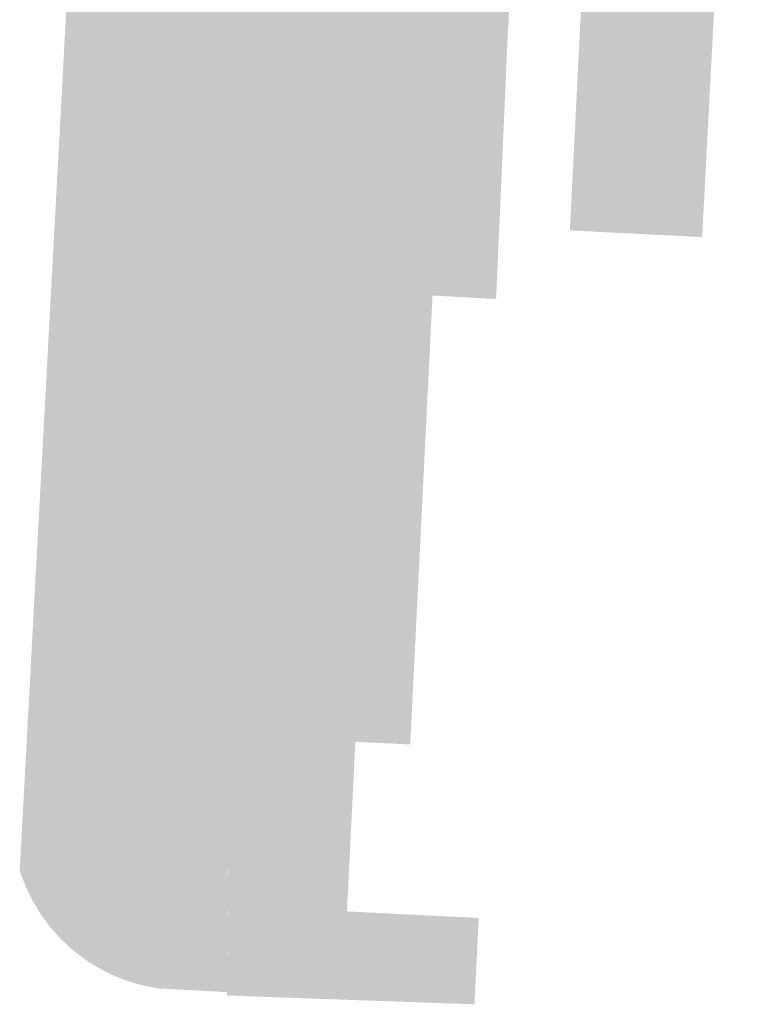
# Model space of a CAD drawing. Header units: millimetres. Extents: x 32690613 to 32694392, y 5343730 to 5344753.
# Tile 29 of 170: x 32692492 to 32692507, y 5344436 to 5344456. Entities that reach past the tile are written whole.
import ezdxf

# ---------------------------------------------------------------- set-up
doc = ezdxf.new("R2010")
doc.units = ezdxf.units.MM
doc.header["$LTSCALE"] = 0.01
doc.layers.add('Veg-Gehoelzfl_H_gr3m', color=7, linetype='Continuous', lineweight=5, true_color=0xb5ff6b)
doc.layers.add('Veg-Rasen', color=7, linetype='Continuous', lineweight=5, true_color=0xb9f3a0)

msp = doc.modelspace()

# ---------------------------------------------------------------- hatches: boundary and pattern name
at = {"layer": 'Veg-Gehoelzfl_H_gr3m', "transparency": 33554687}
msp.add_hatch(color=256, dxfattribs=at).paths.add_polyline_path([(32692496.448, 5344436.661), (32692496.448, 5344436.67), (32692496.473, 5344439.625), (32692496.571, 5344441.561), (32692496.682, 5344442.801), (32692496.823, 5344443.747), (32692496.983, 5344444.819), (32692497.668, 5344447.046), (32692498.524, 5344448.565), (32692500.199, 5344451.547), (32692500.568, 5344452.301), (32692500.611, 5344453.015), (32692500.696, 5344453.752), (32692500.923, 5344454.721), (32692501.26, 5344455.314), (32692501.583, 5344455.523), (32692502.055, 5344455.53), (32692501.838, 5344450.604), (32692500.565, 5344450.675), (32692500.119, 5344441.687), (32692499.021, 5344441.741), (32692498.852, 5344438.345), (32692501.491, 5344438.214), (32692501.405, 5344436.485)])
at = {"layer": 'Veg-Rasen', "transparency": 33554687}
h = msp.add_hatch(color=256, dxfattribs=at)
edge = h.paths.add_edge_path()
edge.add_line((32692501.26, 5344455.314), (32692501.583, 5344455.523))
edge.add_line((32692501.583, 5344455.523), (32692502.055, 5344455.53))
edge.add_line((32692502.055, 5344455.53), (32692502.709, 5344468.806))
edge.add_line((32692502.709, 5344468.806), (32692498.902, 5344468.994))
edge.add_line((32692498.902, 5344468.994), (32692498.33, 5344458.334))
edge.add_line((32692498.33, 5344458.334), (32692493.353, 5344458.603))
edge.add_line((32692493.353, 5344458.603), (32692492.302, 5344439.167))
edge.add_line((32692492.302, 5344439.167), (32692492.356, 5344439.017))
edge.add_arc((32692495.564, 5344440.183), 3.413, 199.9747, 262.1441)
edge.add_line((32692495.097, 5344436.802), (32692496.448, 5344436.728))
edge.add_line((32692496.448, 5344436.728), (32692496.471, 5344439.573))
edge.add_line((32692496.471, 5344439.573), (32692496.471, 5344439.586))
edge.add_line((32692496.471, 5344439.586), (32692496.473, 5344439.625))
edge.add_line((32692496.473, 5344439.625), (32692496.571, 5344441.561))
edge.add_line((32692496.571, 5344441.561), (32692496.682, 5344442.801))
edge.add_line((32692496.682, 5344442.801), (32692496.983, 5344444.819))
edge.add_line((32692496.983, 5344444.819), (32692497.668, 5344447.046))
edge.add_line((32692497.668, 5344447.046), (32692498.524, 5344448.565))
edge.add_line((32692498.524, 5344448.565), (32692500.199, 5344451.547))
edge.add_line((32692500.199, 5344451.547), (32692500.568, 5344452.301))
edge.add_line((32692500.568, 5344452.301), (32692500.611, 5344453.015))
edge.add_line((32692500.611, 5344453.015), (32692500.696, 5344453.752))
edge.add_line((32692500.696, 5344453.752), (32692500.923, 5344454.721))
edge.add_line((32692500.923, 5344454.721), (32692501.26, 5344455.314))
msp.add_hatch(color=256, dxfattribs=at).paths.add_polyline_path([(32692506.846, 5344468.59), (32692505.962, 5344451.844), (32692503.315, 5344451.978), (32692504.155, 5344468.723)])

doc.saveas('drawing.dxf')
